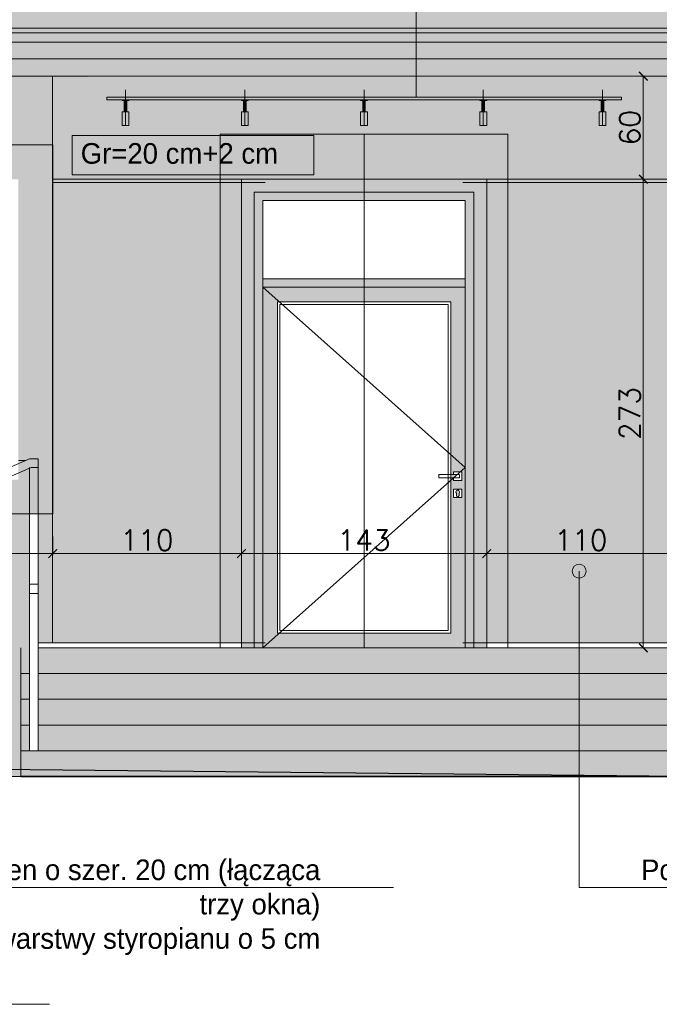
# Model space of a CAD drawing. Header units: millimetres. Extents: x -740 to 33545, y 5178 to 22494.
# Tile 26 of 250: x 783 to 1156, y 12921 to 13495. Entities that reach past the tile are written whole.
import ezdxf
from ezdxf.lldxf.tags import DXFTag

# ---------------------------------------------------------------- set-up
doc = ezdxf.new("R2010")
doc.units = ezdxf.units.MM
doc.header["$MEASUREMENT"] = 0
doc.layers.get('Defpoints').update_dxf_attribs({"color": 252})
for name, color, linetype, lineweight in [('A_l.przerywana', 252, 'ICAD_ISO03W100', 9), ('A_l.widokowa', 252, 'Continuous', 18), ('l. przekrojowa', 252, 'Continuous', 30), ('l.przerywana', 252, 'ICAD_ISO03W100', 5), ('l.widokowa', 252, 'Continuous', 15), ('l.wypeĹ‚nien', 252, 'Continuous', 5), ('wymiarowanie', 252, 'Continuous', 9)]:
    doc.layers.add(name, color=color, linetype=linetype, lineweight=lineweight)
doc.styles.add('ROMANS', font='romans')
doc.styles.add('styl2', font='simplex.shx')
tags = doc.linetypes.add('ICAD_ISO03W100', pattern=[30, 12, -18]).pattern_tags.tags
tags[6:7] = [DXFTag(74, 4), DXFTag(75, 0), DXFTag(340, '0'), DXFTag(46, 1.0), DXFTag(50, 0.0), DXFTag(44, 0.0), DXFTag(45, 0.0)]
tags[4:5] = [DXFTag(74, 4), DXFTag(75, 0), DXFTag(340, '0'), DXFTag(46, 1.0), DXFTag(50, 0.0), DXFTag(44, 0.0), DXFTag(45, 0.0)]
doc.dimstyles.new('Skala 1-50', dxfattribs={"dimtxt": 12, "dimasz": 5, "dimexe": 1, "dimexo": 1, "dimgap": 1.5, "dimtad": 1, "dimdec": 1, "dimrnd": 0.5, "dimtxsty": 'styl2', "dimblk": 'ARCHTICK', "dimcen": 5, "dimadec": 0, "dimazin": 0, "dimtfac": 1, "dimtdec": 1, "dimtmove": 1, "dimatfit": 3, "dimldrblk": 'ARCHTICK', "dimfxl": 0, "dimlwd": -1, "dimlwe": -1, "dimarcsym": 0})

# ---------------------------------------------------------------- blocks, each defined once
blk = doc.blocks.new('_ArchTick')
at = {"color": 0, "linetype": 'ByBlock', "const_width": 0.15}
blk.add_lwpolyline([(-0.5, -0.5), (0.5, 0.5)], dxfattribs=at)
blk = doc.blocks.new('*D1954')
at = {"layer": 'Defpoints', "color": 0}
for p in [(232.44, 13201.79), (802.07, 13203.17), (802.07, 13183.97)]:
    blk.add_point(p, dxfattribs=at)
at = {"layer": 'wymiarowanie', "color": 0}
for p, q in [((232.44, 13193.97), (232.44, 13182.97)), ((802.07, 13193.97), (802.07, 13182.97)), ((232.44, 13183.97), (802.07, 13183.97))]:
    blk.add_line(p, q, dxfattribs=at)
at = {"layer": 'wymiarowanie', "color": 0, "xscale": 5, "yscale": 5, "zscale": 5, "rotation": 180}
blk.add_blockref('_ArchTick', (232.44, 13183.97), dxfattribs=at)
at = {"layer": 'wymiarowanie', "color": 0, "xscale": 5, "yscale": 5, "zscale": 5}
blk.add_blockref('_ArchTick', (802.07, 13183.97), dxfattribs=at)
at = {"layer": 'wymiarowanie', "color": 0, "insert": (517.25, 13192.31), "char_height": 12, "attachment_point": 5, "style": 'styl2'}
blk.add_mtext('569,5', dxfattribs=at)
blk = doc.blocks.new('*D1955')
at = {"layer": 'Defpoints', "color": 0}
for p in [(912, 13208.84), (802.07, 13203.17), (912, 13183.97)]:
    blk.add_point(p, dxfattribs=at)
at = {"layer": 'wymiarowanie', "color": 0}
for p, q in [((802.07, 13193.97), (802.07, 13182.97)), ((912, 13193.97), (912, 13182.97)), ((802.07, 13183.97), (912, 13183.97))]:
    blk.add_line(p, q, dxfattribs=at)
at = {"layer": 'wymiarowanie', "color": 0, "xscale": 5, "yscale": 5, "zscale": 5, "rotation": 180}
blk.add_blockref('_ArchTick', (802.07, 13183.97), dxfattribs=at)
at = {"layer": 'wymiarowanie', "color": 0, "xscale": 5, "yscale": 5, "zscale": 5}
blk.add_blockref('_ArchTick', (912, 13183.97), dxfattribs=at)
at = {"layer": 'wymiarowanie', "color": 0, "insert": (857.04, 13191.77), "char_height": 12, "attachment_point": 5, "style": 'styl2'}
blk.add_mtext('110', dxfattribs=at)
blk = doc.blocks.new('*D1957')
at = {"layer": 'Defpoints', "color": 0}
for p in [(1164.94, 13204.29), (1055, 13196.11), (1164.94, 13183.97)]:
    blk.add_point(p, dxfattribs=at)
at = {"layer": 'wymiarowanie', "color": 0}
for p, q in [((1055, 13193.97), (1055, 13182.97)), ((1164.94, 13193.97), (1164.94, 13182.97)), ((1055, 13183.97), (1164.94, 13183.97))]:
    blk.add_line(p, q, dxfattribs=at)
at = {"layer": 'wymiarowanie', "color": 0, "xscale": 5, "yscale": 5, "zscale": 5, "rotation": 180}
blk.add_blockref('_ArchTick', (1055, 13183.97), dxfattribs=at)
at = {"layer": 'wymiarowanie', "color": 0, "xscale": 5, "yscale": 5, "zscale": 5}
blk.add_blockref('_ArchTick', (1164.94, 13183.97), dxfattribs=at)
at = {"layer": 'wymiarowanie', "color": 0, "insert": (1109.97, 13191.77), "char_height": 12, "attachment_point": 5, "style": 'styl2'}
blk.add_mtext('110', dxfattribs=at)
blk = doc.blocks.new('*D1975')
at = {"layer": 'Defpoints', "color": 0}
for p in [(1129.51, 13462.09), (1129.51, 13402.08), (1146.27, 13402.08)]:
    blk.add_point(p, dxfattribs=at)
at = {"layer": 'wymiarowanie', "color": 0}
for p, q in [((1136.27, 13462.09), (1147.27, 13462.09)), ((1146.27, 13462.09), (1146.27, 13402.08)), ((1136.27, 13402.08), (1147.27, 13402.08))]:
    blk.add_line(p, q, dxfattribs=at)
at = {"layer": 'wymiarowanie', "color": 0, "xscale": 5, "yscale": 5, "zscale": 5}
for p, rotation in [((1146.27, 13462.09), 90), ((1146.27, 13402.08), 270)]:
    blk.add_blockref('_ArchTick', p, dxfattribs=dict(at, rotation=rotation))
at = {"layer": 'wymiarowanie', "color": 0, "insert": (1138.47, 13432.09), "char_height": 12, "attachment_point": 5, "rotation": 90, "style": 'styl2'}
blk.add_mtext('60', dxfattribs=at)
blk = doc.blocks.new('*D1976')
at = {"layer": 'Defpoints', "color": 0}
for p in [(1129.51, 13402.08), (1126.97, 13129.08), (1146.27, 13129.08)]:
    blk.add_point(p, dxfattribs=at)
at = {"layer": 'wymiarowanie', "color": 0}
for p, q in [((1136.27, 13402.08), (1147.27, 13402.08)), ((1146.27, 13402.08), (1146.27, 13129.08)), ((1136.27, 13129.08), (1147.27, 13129.08))]:
    blk.add_line(p, q, dxfattribs=at)
at = {"layer": 'wymiarowanie', "color": 0, "xscale": 5, "yscale": 5, "zscale": 5}
for p, rotation in [((1146.27, 13402.08), 90), ((1146.27, 13129.08), 270)]:
    blk.add_blockref('_ArchTick', p, dxfattribs=dict(at, rotation=rotation))
at = {"layer": 'wymiarowanie', "color": 0, "insert": (1138.47, 13265.58), "char_height": 12, "attachment_point": 5, "rotation": 90, "style": 'styl2'}
blk.add_mtext('273', dxfattribs=at)
blk = doc.blocks.new('*D2508')
at = {"layer": 'Defpoints', "color": 0}
for p in [(912, 13193.97), (1055, 13196.11), (1055, 13183.97)]:
    blk.add_point(p, dxfattribs=at)
at = {"layer": 'wymiarowanie', "color": 0}
for p, q in [((912, 13188.97), (912, 13182.97)), ((1055, 13188.97), (1055, 13182.97)), ((912, 13183.97), (1055, 13183.97))]:
    blk.add_line(p, q, dxfattribs=at)
at = {"layer": 'wymiarowanie', "color": 0, "xscale": 5, "yscale": 5, "zscale": 5, "rotation": 180}
blk.add_blockref('_ArchTick', (912, 13183.97), dxfattribs=at)
at = {"layer": 'wymiarowanie', "color": 0, "xscale": 5, "yscale": 5, "zscale": 5}
blk.add_blockref('_ArchTick', (1055, 13183.97), dxfattribs=at)
at = {"layer": 'wymiarowanie', "color": 0, "insert": (983.5, 13191.77), "char_height": 12, "attachment_point": 5, "style": 'styl2'}
blk.add_mtext('143', dxfattribs=at)

msp = doc.modelspace()

# ---------------------------------------------------------------- hatches: boundary and pattern name
at = {"layer": 'l.wypeĹ‚nien'}
h = msp.add_hatch(color=256, dxfattribs=at)
h.paths.add_polyline_path([(37.59, 13845.32), (-420.82, 13570.51), (-557.95, 13505.48), (-558.92, 13505.48), (-559.83, 13505.05), (-561.66, 13499.85), (-576.18, 13499.85), (-577.06, 13499.11, 0.414214), (-568.06, 13490.11), (-558.58, 13490.11), (-558.58, 13481.93), (2522.56, 13481.93), (2522.56, 13490.11), (2532.05, 13490.11, 0.403698), (2540.82, 13498.57), (2540.3, 13499.86), (2525.65, 13499.85), (2523.82, 13505.05), (2522.91, 13505.48), (2521.94, 13505.48), (2385.14, 13570.31), (1926.4, 13845.32)])
h.paths.add_polyline_path([(287.38, 13660.58), (657.58, 13660.58), (657.58, 13567.59), (287.38, 13567.59)], flags=16)
h.paths.add_polyline_path([(1371.96, 13660.58), (1724.38, 13660.58), (1724.38, 13567.59), (1371.96, 13567.59)], flags=16)
h = msp.add_hatch(color=256, dxfattribs=at)
h.paths.add_polyline_path([(190.25, 13462.09), (983.5, 13462.09), (983.5, 13472.09), (190.25, 13472.09)])
h.paths.add_polyline_path([(190.25, 13472.09), (983.5, 13472.09), (983.5, 13481.93), (190.25, 13481.93)])
h = msp.add_hatch(color=256, dxfattribs=at)
h.paths.add_polyline_path([(1360.21, 13462.09), (1772.31, 13462.09), (1772.31, 13472.09), (1360.21, 13472.09)])
h.paths.add_polyline_path([(1772.31, 13472.09), (1772.31, 13481.93), (1360.21, 13481.93), (1360.21, 13472.09)])
h.paths.add_polyline_path([(983.5, 13462.09), (1360.21, 13462.09), (1360.21, 13472.09), (983.5, 13472.09)])
h.paths.add_polyline_path([(1360.21, 13472.09), (1360.21, 13481.93), (983.5, 13481.93), (983.5, 13472.09)])
h = msp.add_hatch(color=256, dxfattribs=at)
h.paths.add_polyline_path([(190.25, 13314.58), (212.44, 13314.58), (212.44, 13207.08), (713.83, 13207.08), (618.49, 13166.23), (618.49, 13160.79), (726.53, 13207.08), (788.5, 13207.08), (788.5, 13166.23), (788.5, 13160.79), (788.5, 13114.08), (783.5, 13114.08), (783.5, 13099.08), (783.5, 13084.08), (783.5, 13058.02), (643.5, 13059.4), (643.5, 13129.08), (190.25, 13129.08)])
h.paths.add_polyline_path([(190.25, 13314.58), (190.25, 13462.09), (801.94, 13462.09), (801.94, 13422.08), (212.44, 13422.08), (212.44, 13314.58)])
h.paths.add_polyline_path([(136.06, 13129.08), (136.06, 13218.65), (-410.38, 13218.65), (-413.99, 13222.08), (-413.99, 13129.08)])
h.paths.add_polyline_path([(-413.99, 13402.08), (-263.99, 13402.08), (-263.57, 13402.08), (-256.57, 13402.08), (-249.71, 13402.08), (-242.71, 13402.08), (-235.44, 13402.08), (-228.44, 13402.08), (-220.75, 13402.08), (-213.75, 13402.08), (-63.75, 13402.08), (-56.75, 13402.08), (-49.48, 13402.08), (-42.48, 13402.08), (-35.21, 13402.08), (-28.21, 13402.08), (-20.94, 13402.08), (-13.94, 13402.08), (136.06, 13402.08), (136.06, 13462.09), (-413.99, 13462.09)])
h.paths.add_polyline_path([(-515.58, 13129.08), (-413.99, 13129.08), (-413.99, 13314.58), (-515.58, 13314.58)])
h.paths.add_polyline_path([(-515.58, 13314.58), (-413.99, 13314.58), (-413.99, 13402.08), (-413.99, 13462.09), (-515.58, 13462.09), (-515.58, 13365.42)])
h.paths.add_polyline_path([(136.06, 13227.08), (140.09, 13224.16), (140.09, 13129.08), (178.25, 13129.08), (178.25, 13314.58), (136.06, 13314.58)])
h.paths.add_polyline_path([(178.25, 13314.58), (178.25, 13462.09), (140.09, 13462.09), (140.09, 13398.59), (136.06, 13398.59), (136.06, 13314.58)])
h.paths.add_polyline_path([(-535.58, 13129.08), (-515.58, 13129.08), (-515.58, 13314.58), (-535.58, 13314.58)])
h.paths.add_polyline_path([(-515.58, 13365.42), (-515.58, 13462.09), (-535.58, 13462.09), (-535.58, 13365.42)])
h.paths.add_polyline_path([(-535.58, 13314.58), (-515.58, 13314.58), (-515.58, 13365.42), (-535.58, 13365.42)])
h.paths.add_polyline_path([(793.5, 13166.23), (793.5, 13160.79), (793.5, 13132.08), (801.94, 13132.08), (801.94, 13207.08), (793.5, 13207.08)])
for points in [[(833.5, 13448.33), (1133.5, 13448.33), (1133.5, 13449.83), (833.5, 13449.83)], [(842.5, 13433.33), (846.5, 13433.33), (846.5, 13441.33), (845.25, 13441.33), (843.75, 13441.33), (842.5, 13441.33)], [(912, 13433.33), (916, 13433.33), (916, 13441.33), (914.75, 13441.33), (913.25, 13441.33), (912, 13441.33)], [(981.5, 13433.33), (985.5, 13433.33), (985.5, 13441.33), (984.25, 13441.33), (982.75, 13441.33), (981.5, 13441.33)], [(1051, 13433.33), (1055, 13433.33), (1055, 13441.33), (1053.75, 13441.33), (1052.25, 13441.33), (1051, 13441.33)], [(1120.5, 13433.33), (1124.5, 13433.33), (1124.5, 13441.33), (1123.25, 13441.33), (1121.75, 13441.33), (1120.5, 13441.33)], [(1178.5, 13069.08), (783.5, 13069.08), (783.5, 13054.37), (1178.5, 13054.37)]]:
    msp.add_hatch(color=256, dxfattribs=at).paths.add_polyline_path(points)
h = msp.add_hatch(color=256, dxfattribs=at)
h.paths.add_polyline_path([(844.5, 13441.33), (844.5, 13447.83), (843.75, 13447.83), (843.75, 13441.33)])
h.paths.add_polyline_path([(845.25, 13441.33), (845.25, 13447.83), (844.5, 13447.83), (844.5, 13441.33)])
h.paths.add_polyline_path([(844.5, 13447.83), (845.25, 13447.83), (846.5, 13447.83), (846.5, 13448.33), (844.5, 13448.33)])
h.paths.add_polyline_path([(842.5, 13447.83), (843.75, 13447.83), (844.5, 13447.83), (844.5, 13448.33), (842.5, 13448.33)])
h = msp.add_hatch(color=256, dxfattribs=at)
h.paths.add_polyline_path([(914, 13441.33), (914, 13447.83), (913.25, 13447.83), (913.25, 13441.33)])
h.paths.add_polyline_path([(914.75, 13441.33), (914.75, 13447.83), (914, 13447.83), (914, 13441.33)])
h.paths.add_polyline_path([(914, 13447.83), (914.75, 13447.83), (916, 13447.83), (916, 13448.33), (914, 13448.33)])
h.paths.add_polyline_path([(912, 13447.83), (913.25, 13447.83), (914, 13447.83), (914, 13448.33), (912, 13448.33)])
h = msp.add_hatch(color=256, dxfattribs=at)
h.paths.add_polyline_path([(983.5, 13441.33), (983.5, 13447.83), (982.75, 13447.83), (982.75, 13441.33)])
h.paths.add_polyline_path([(984.25, 13441.33), (984.25, 13447.83), (983.5, 13447.83), (983.5, 13441.33)])
h.paths.add_polyline_path([(983.5, 13447.83), (984.25, 13447.83), (985.5, 13447.83), (985.5, 13448.33), (983.5, 13448.33)])
h.paths.add_polyline_path([(981.5, 13447.83), (982.75, 13447.83), (983.5, 13447.83), (983.5, 13448.33), (981.5, 13448.33)])
h = msp.add_hatch(color=256, dxfattribs=at)
h.paths.add_polyline_path([(1053, 13441.33), (1053, 13447.83), (1052.25, 13447.83), (1052.25, 13441.33)])
h.paths.add_polyline_path([(1053.75, 13441.33), (1053.75, 13447.83), (1053, 13447.83), (1053, 13441.33)])
h.paths.add_polyline_path([(1053, 13447.83), (1053.75, 13447.83), (1055, 13447.83), (1055, 13448.33), (1053, 13448.33)])
h.paths.add_polyline_path([(1051, 13447.83), (1052.25, 13447.83), (1053, 13447.83), (1053, 13448.33), (1051, 13448.33)])
h = msp.add_hatch(color=256, dxfattribs=at)
h.paths.add_polyline_path([(1122.5, 13441.33), (1122.5, 13447.83), (1121.75, 13447.83), (1121.75, 13441.33)])
h.paths.add_polyline_path([(1123.25, 13441.33), (1123.25, 13447.83), (1122.5, 13447.83), (1122.5, 13441.33)])
h.paths.add_polyline_path([(1122.5, 13447.83), (1123.25, 13447.83), (1124.5, 13447.83), (1124.5, 13448.33), (1122.5, 13448.33)])
h.paths.add_polyline_path([(1120.5, 13447.83), (1121.75, 13447.83), (1122.5, 13447.83), (1122.5, 13448.33), (1120.5, 13448.33)])
h = msp.add_hatch(color=256, dxfattribs=at)
h.paths.add_polyline_path([(912, 13129.08), (912, 13402.08), (983.5, 13402.08), (1055, 13402.08), (1055, 13129.08), (1047.5, 13129.08), (1047.5, 13394.58), (983.5, 13394.58), (919.5, 13394.58), (919.5, 13129.08)])
h.paths.add_polyline_path([(919.5, 13129.08), (919.5, 13394.58), (983.5, 13394.58), (1047.5, 13394.58), (1047.5, 13129.08), (1042.5, 13129.08), (1042.5, 13234.08), (1042.5, 13339.08), (1042.5, 13344.08), (1042.5, 13389.58), (983.5, 13389.58), (924.5, 13389.58), (924.5, 13344.08), (924.5, 13339.08), (924.5, 13129.08)])
h.paths.add_polyline_path([(924.5, 13129.08), (934.06, 13137.58), (983.5, 13137.58), (1034, 13137.58), (1034, 13226.52), (1035.58, 13227.92), (1035.58, 13226.58), (1040.58, 13226.58), (1040.58, 13231.58), (1039.69, 13231.58), (1042.5, 13234.08), (1042.5, 13129.08), (983.5, 13129.08)])
h.paths.add_polyline_path([(1035.58, 13216.58), (1035.58, 13221.58), (1040.58, 13221.58), (1040.58, 13216.58)], flags=16)
h.paths.add_polyline_path([(1037.3, 13219.23), (1037.3, 13217.75, 1), (1038.86, 13217.75), (1038.86, 13219.23, 2.223599)], flags=0)
h.paths.add_polyline_path([(924.5, 13339.08), (983.5, 13339.08), (1042.5, 13339.08), (1042.5, 13234.08), (1034, 13241.65), (1034, 13330.58), (983.5, 13330.58), (934.06, 13330.58)])
h.paths.add_polyline_path([(924.5, 13129.08), (924.5, 13339.08), (934.06, 13330.58), (933, 13330.58), (933, 13137.58), (934.06, 13137.58)])
h.paths.add_polyline_path([(924.5, 13344.08), (983.5, 13344.08), (1042.5, 13344.08), (1042.5, 13339.08), (983.5, 13339.08), (924.5, 13339.08)])
h.paths.add_polyline_path([(1034, 13241.65), (1042.5, 13234.08), (1039.69, 13231.58), (1035.58, 13231.58), (1035.58, 13230.08), (1034, 13230.08)])
h.paths.add_polyline_path([(1034, 13230.08), (1035.58, 13230.08), (1038.01, 13230.08), (1035.76, 13228.08), (1035.58, 13228.08), (1034, 13228.08)])
h.paths.add_polyline_path([(1034, 13226.52), (1034, 13228.08), (1035.58, 13228.08), (1035.58, 13227.92)])
h = msp.add_hatch(color=256, dxfattribs=at)
h.paths.add_polyline_path([(217.66, 13202.18), (702.4, 13202.18), (713.83, 13207.08), (212.44, 13207.08)])
h.paths.add_polyline_path([(715.09, 13202.18), (780.07, 13202.18), (780.07, 13207.08), (726.53, 13207.08)])
h.paths.add_polyline_path([(793.5, 13202.18), (802.07, 13202.18), (802.07, 13207.08), (793.5, 13207.08)])
h.paths.add_polyline_path([(782.07, 13202.18), (788.5, 13202.18), (788.5, 13207.08), (782.07, 13207.08)])
h.paths.add_polyline_path([(780.07, 13202.18), (782.07, 13202.18), (782.07, 13207.08), (780.07, 13207.08)])
at = {"layer": 'wymiarowanie'}
msp.add_hatch(color=256, dxfattribs=at).paths.add_polyline_path([(1164.94, 13132.08), (1041.08, 13132.08), (1041.08, 13339.08), (1042.5, 13339.08), (1042.5, 13389.58), (1041.08, 13389.58), (1041.08, 13402.08), (925.93, 13402.08), (925.93, 13389.58), (924.5, 13389.58), (924.5, 13132.08), (802.07, 13132.08), (802.07, 13461.7), (983.5, 13461.64), (1164.94, 13461.7)])
h = msp.add_hatch(color=256, dxfattribs=at)
h.paths.add_polyline_path([(802.07, 13207.08), (212.44, 13207.08), (212.44, 13422.08), (802.07, 13422.08)])
h.paths.add_polyline_path([(782.07, 13227.08), (232.44, 13227.08), (232.44, 13402.08), (782.07, 13402.08)], flags=16)
at = {"layer": 'wymiarowanie', "ltscale": 0.3}
msp.add_hatch(color=256, dxfattribs=at).paths.add_polyline_path([(1104.89, 13173.71, -1), (1112.96, 13173.71, -1)])
at = {"layer": 'wymiarowanie'}
h = msp.add_hatch(color=256, dxfattribs=at)
h.paths.add_polyline_path([(793.5, 13129.08), (1173.5, 13129.08), (1173.5, 13069.08), (793.5, 13069.08)])
h.paths.add_polyline_path([(1323.5, 13129.08), (1178.5, 13129.08), (1178.5, 13054.08), (1323.5, 13054.08)])
h.paths.add_polyline_path([(783.5, 13129.08), (643.5, 13129.08), (643.5, 13055.89), (783.5, 13054.37)])
h.paths.add_polyline_path([(783.5, 13129.08), (788.5, 13129.08), (788.5, 13069.08), (783.5, 13069.08)])

# ---------------------------------------------------------------- linework, layer by layer
at = {"layer": 'A_l.przerywana', "ltscale": 0.2}
for p, q in [((844.5, 13433.33), (844.5, 13454.04)), ((914, 13433.33), (914, 13454.04)), ((914, 13433.33), (914, 13454.04)), ((983.5, 13433.33), (983.5, 13454.04)), ((983.5, 13433.33), (983.5, 13454.04)), ((1053, 13433.33), (1053, 13454.04)), ((1053, 13433.33), (1053, 13454.04)), ((1122.5, 13433.33), (1122.5, 13454.04)), ((1122.5, 13433.33), (1122.5, 13454.04))]:
    msp.add_line(p, q, dxfattribs=at)
at = {"layer": 'A_l.widokowa'}
for p, q in [((801.94, 13132.08), (801.94, 13461.7)), ((843.75, 13441.33), (843.75, 13447.83)), ((845.25, 13441.33), (845.25, 13447.83)), ((913.25, 13441.33), (913.25, 13447.83)), ((914.75, 13441.33), (914.75, 13447.83)), ((982.75, 13441.33), (982.75, 13447.83)), ((984.25, 13441.33), (984.25, 13447.83)), ((1052.25, 13441.33), (1052.25, 13447.83)), ((1053.75, 13441.33), (1053.75, 13447.83)), ((1121.75, 13441.33), (1121.75, 13447.83)), ((1123.25, 13441.33), (1123.25, 13447.83))]:
    msp.add_line(p, q, dxfattribs=at)
for points in [[(842.5, 13447.83), (846.5, 13447.83), (846.5, 13448.33), (842.5, 13448.33)], [(912, 13447.83), (916, 13447.83), (916, 13448.33), (912, 13448.33)], [(981.5, 13447.83), (985.5, 13447.83), (985.5, 13448.33), (981.5, 13448.33)], [(1051, 13447.83), (1055, 13447.83), (1055, 13448.33), (1051, 13448.33)], [(1120.5, 13447.83), (1124.5, 13447.83), (1124.5, 13448.33), (1120.5, 13448.33)]]:
    msp.add_lwpolyline(points, close=True, dxfattribs=at)
for points in [[(842.5, 13441.33), (846.5, 13441.33), (846.5, 13433.33), (842.5, 13433.33), (842.5, 13441.33)], [(912, 13441.33), (916, 13441.33), (916, 13433.33), (912, 13433.33), (912, 13441.33)], [(981.5, 13441.33), (985.5, 13441.33), (985.5, 13433.33), (981.5, 13433.33), (981.5, 13441.33)], [(1051, 13441.33), (1055, 13441.33), (1055, 13433.33), (1051, 13433.33), (1051, 13441.33)], [(1120.5, 13441.33), (1124.5, 13441.33), (1124.5, 13433.33), (1120.5, 13433.33), (1120.5, 13441.33)]]:
    msp.add_lwpolyline(points, dxfattribs=at)
at = {"layer": 'l. przekrojowa', "linetype": 'ICAD_ISO03W100', "ltscale": 0.5}
msp.add_line((2495.72, 13041.08), (-538.18, 13071.08), dxfattribs=at)
at = {"layer": 'l. przekrojowa'}
for p, q in [((-538.18, 13071.08), (783.5, 13054.08)), ((783.5, 13054.08), (1323.5, 13054.08))]:
    msp.add_line(p, q, dxfattribs=at)
at = {"layer": 'l.przerywana', "ltscale": 0.3}
for p, q in [((899.68, 13428.33), (899.68, 13129.08)), ((899.68, 13428.33), (1067.32, 13428.33)), ((1067.32, 13428.33), (1067.32, 13129.08))]:
    msp.add_line(p, q, dxfattribs=at)
at = {"layer": 'l.widokowa'}
for p, q in [((190.25, 13472.09), (1772.31, 13472.09)), ((190.25, 13462.09), (1772.31, 13462.09)), ((912, 13402.08), (912, 13129.08)), ((912, 13402.08), (983.5, 13402.08)), ((983.5, 13402.08), (1055, 13402.08)), ((1055, 13402.08), (1055, 13129.08)), ((618.49, 13166.23), (788.5, 13239.08)), ((788.5, 13239.08), (793.5, 13239.08)), ((793.5, 13069.08), (793.5, 13239.08)), ((618.49, 13160.79), (789.53, 13234.08)), ((788.5, 13069.08), (788.5, 13234.08)), ((789.53, 13234.08), (793.5, 13234.08)), ((793.5, 13166.23), (788.5, 13166.23)), ((793.5, 13160.79), (788.5, 13160.79)), ((783.5, 13129.08), (783.5, 13054.08))]:
    msp.add_line(p, q, dxfattribs=at)
at = {"layer": 'l.widokowa', "ltscale": 0.3}
for p, q in [((925.93, 13132.08), (793.5, 13132.08)), ((1173.5, 13129.08), (793.5, 13129.08)), ((1173.5, 13132.08), (1041.08, 13132.08)), ((788.5, 13114.08), (783.5, 13114.08)), ((1173.5, 13114.08), (793.5, 13114.08)), ((788.5, 13099.08), (783.5, 13099.08)), ((1173.5, 13099.08), (793.5, 13099.08)), ((788.5, 13084.08), (783.5, 13084.08)), ((1173.5, 13084.08), (793.5, 13084.08)), ((1183.5, 13069.08), (783.5, 13069.08))]:
    msp.add_line(p, q, dxfattribs=at)
at = {"layer": 'l.widokowa'}
for points in [[(178.25, 13490.11), (983.5, 13490.11)], [(2523.23, 13490.11), (983.5, 13490.11)], [(190.25, 13481.93), (983.5, 13481.93)], [(1772.31, 13481.93), (983.5, 13481.93)], [(833.5, 13448.33), (1133.5, 13448.33), (1133.5, 13449.83), (833.5, 13449.83), (833.5, 13448.33)], [(983.5, 13129.08), (912, 13129.08), (912, 13402.08), (983.5, 13402.08)], [(983.5, 13402.08), (1055, 13402.08), (1055, 13129.08), (983.5, 13129.08)], [(919.5, 13129.08), (919.5, 13394.58), (983.5, 13394.58)], [(983.5, 13394.58), (1047.5, 13394.58), (1047.5, 13129.08)]]:
    msp.add_lwpolyline(points, dxfattribs=at)
msp.add_lwpolyline([(802.07, 13207.08), (212.44, 13207.08), (212.44, 13422.08), (802.07, 13422.08)], close=True, dxfattribs=at)
at = {"layer": 'l.wypeĹ‚nien'}
for p, q in [((1013.96, 13449.83), (1013.96, 13977.72)), ((983.5, 13428.33), (983.5, 13129.08)), ((1164.94, 13402.08), (802.07, 13402.08)), ((925.93, 13400.08), (802.07, 13400.08)), ((1164.94, 13400.08), (1041.08, 13400.08)), ((782.07, 13238.2), (786.44, 13238.2))]:
    msp.add_line(p, q, dxfattribs=at)
at = {"layer": 'l.wypeĹ‚nien', "ltscale": 0.3}
for p, q in [((983.5, 13344.08), (924.5, 13344.08)), ((1042.5, 13344.08), (983.5, 13344.08)), ((983.5, 13339.08), (924.5, 13339.08)), ((1042.5, 13339.08), (999.43, 13339.08))]:
    msp.add_line(p, q, dxfattribs=at)
at = {"layer": 'l.wypeĹ‚nien'}
for points in [[(983.5, 13129.08), (924.5, 13129.08), (924.5, 13389.58), (983.5, 13389.58)], [(983.5, 13389.58), (1042.5, 13389.58), (1042.5, 13129.08), (983.5, 13129.08)], [(983.5, 13129.08), (924.5, 13129.08), (924.5, 13339.08), (983.5, 13339.08)], [(983.5, 13339.08), (1042.5, 13339.08), (1042.5, 13129.08), (983.5, 13129.08)], [(983.5, 13137.58), (933, 13137.58), (933, 13330.58), (983.5, 13330.58)], [(983.5, 13330.58), (1034, 13330.58), (1034, 13137.58), (983.5, 13137.58)], [(983.5, 13139.08), (934.5, 13139.08), (934.5, 13329.08), (983.5, 13329.08)], [(983.5, 13329.08), (1032.5, 13329.08), (1032.5, 13139.08), (983.5, 13139.08)]]:
    msp.add_lwpolyline(points, dxfattribs=at)
at = {"layer": 'l.wypeĹ‚nien', "linetype": 'ICAD_ISO03W100', "ltscale": 0.5}
msp.add_lwpolyline([(924.5, 13339.08), (1042.5, 13234.08), (924.5, 13129.08)], dxfattribs=at)
at = {"layer": 'wymiarowanie'}
for p, q in [((2522.56, 13487.32), (-558.58, 13487.32)), ((1108.92, 12989.42), (1108.92, 13173.71)), ((1000.65, 12989.42), (626.82, 12989.42)), ((1415.76, 12989.42), (1108.92, 12989.42)), ((800.24, 12921.42), (414.48, 12921.42))]:
    msp.add_line(p, q, dxfattribs=at)
at = {"layer": 'wymiarowanie', "lineweight": 9}
for p, q in [((1039.08, 13230.08), (1027.08, 13230.08)), ((1027.08, 13230.08), (1027.08, 13228.08)), ((1027.08, 13228.08), (1039.08, 13228.08)), ((1039.08, 13228.58), (1039.08, 13230.08)), ((1039.08, 13228.08), (1039.08, 13228.58)), ((1037.3, 13217.75), (1037.3, 13219.23)), ((1038.86, 13217.75), (1038.86, 13219.23))]:
    msp.add_line(p, q, dxfattribs=at)
at = {"layer": 'wymiarowanie'}
for points in [[(813.34, 13427.52), (954.19, 13427.52), (954.19, 13404.51), (813.34, 13404.51)], [(1178.5, 13069.08), (783.5, 13069.08), (783.5, 13054.37), (1178.5, 13054.37)]]:
    msp.add_lwpolyline(points, close=True, dxfattribs=at)
at = {"layer": 'wymiarowanie', "lineweight": 9}
for points in [[(1035.58, 13231.58), (1040.58, 13231.58), (1040.58, 13226.58), (1035.58, 13226.58), (1035.58, 13228.08)], [(1035.58, 13230.08), (1035.58, 13231.58)], [(1035.58, 13221.58), (1040.58, 13221.58), (1040.58, 13216.58), (1035.58, 13216.58), (1035.58, 13221.58)]]:
    msp.add_lwpolyline(points, dxfattribs=at)
at = {"layer": 'wymiarowanie', "ltscale": 0.3}
msp.add_circle((1108.92, 13173.71), 4.04, dxfattribs=at)
at = {"layer": 'wymiarowanie', "lineweight": 9}
for centre, radius, start, end in [((1038.08, 13219.92), 1.04, 318.42894, 221.57106), ((1038.08, 13217.75), 0.781, 180, 0)]:
    msp.add_arc(centre, radius, start, end, dxfattribs=at)

# ---------------------------------------------------------------- texts
at = {"layer": 'wymiarowanie', "insert": (818.36, 13423.08), "char_height": 12, "width": 621.5287, "attachment_point": 1}
msp.add_mtext('{\\fCentury Gothic|b0|i0|c238|p34;Gr=20 cm+2 cm }\\P\\pi621.52874;{\\fCentury Gothic|b0|i0|c238|p34;\\H1.00000x; }', dxfattribs=at)
at = {"layer": 'wymiarowanie', "linetype": 'Continuous', "char_height": 12, "width": 327.6277, "attachment_point": 3, "style": 'ROMANS'}
for s, insert in [('{\\fCentury Gothic|b0|i0|c238|p0;Opaska wokół okien o szer. 20 cm }{\\fCentury Gothic|b0|i0|c238|p0;(łącząca trzy okna)}\\P{\\fCentury Gothic|b0|i0|c238|p0;Pogrubienie warstwy styropianu o 5 cm }', (958.04, 13005.77)), ('{\\fCentury Gothic|b0|i0|c238|p0;Pogrubienie warstwy styropianu o 2 cm }{\\fCentury Gothic|b0|i0|c238|p0;w sterfie wejścia}', (1440.15, 13005.77))]:
    msp.add_mtext(s, dxfattribs=dict(at, insert=insert))

# ---------------------------------------------------------------- dimensions: what is measured, and where the dimension line sits
at = {"layer": 'wymiarowanie'}
for base, p1, p2, override, picture, middle in [((1146.27, 13402.08), (1129.51, 13462.09), (1129.51, 13402.08), {"dimtmove": 0, "dimfxl": 10}, '*D1975', (1138.47, 13432.09)), ((1146.27, 13129.08), (1129.51, 13402.08), (1126.97, 13129.08), {"dimtmove": 1, "dimfxl": 10}, '*D1976', (1138.47, 13265.58))]:
    dim = msp.add_linear_dim(base=base, p1=p1, p2=p2, angle=90, dimstyle='Skala 1-50', override=override, dxfattribs=at)
    dim.commit()
    dim.dimension.update_dxf_attribs({"geometry": picture, "text_midpoint": middle})
for base, p1, p2, picture, middle in [((912, 13183.97), (802.07, 13203.17), (912, 13208.84), '*D1955', (857.04, 13191.77)), ((1164.94, 13183.97), (1055, 13196.11), (1164.94, 13204.29), '*D1957', (1109.97, 13191.77)), ((802.07, 13183.97), (232.44, 13201.79), (802.07, 13203.17), '*D1954', (517.25, 13192.31))]:
    dim = msp.add_linear_dim(base=base, p1=p1, p2=p2, dimstyle='Skala 1-50', override={"dimtmove": 1, "dimfxl": 10}, dxfattribs=at)
    dim.commit()
    dim.dimension.update_dxf_attribs({"geometry": picture, "text_midpoint": middle})
dim = msp.add_linear_dim(base=(1055, 13183.97), p1=(912, 13193.97), p2=(1055, 13196.11), dimstyle='Skala 1-50', dxfattribs=at)
dim.commit()
dim.dimension.update_dxf_attribs({"geometry": '*D2508', "text_midpoint": (983.5, 13191.77)})

doc.saveas('drawing.dxf')
